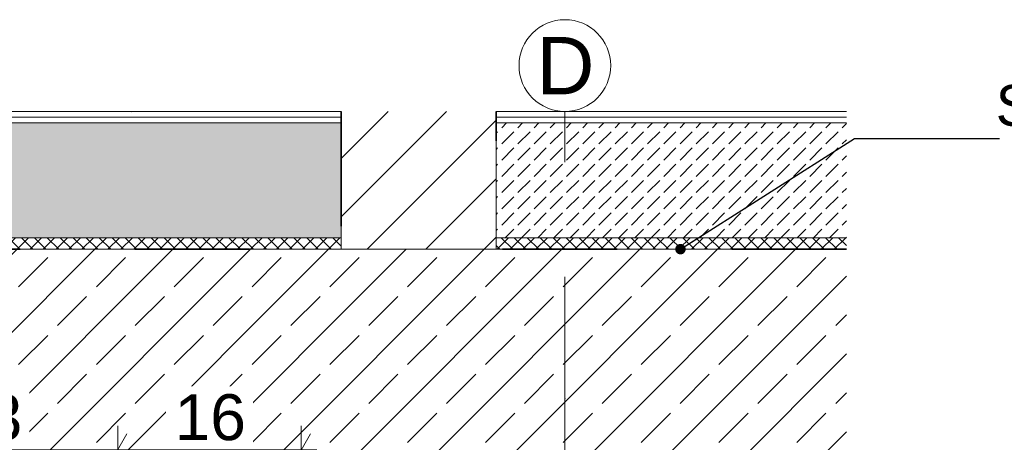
# Model space of a CAD drawing. Header units: metres. Extents: x -0.29 to 8.94, y -1.97 to 1.73.
# Tile 30 of 43: x 4.72 to 5.58, y 1.36 to 1.73. Entities that reach past the tile are written whole.
import ezdxf

# ---------------------------------------------------------------- set-up
doc = ezdxf.new("R2010")
doc.units = ezdxf.units.M
doc.header["$MEASUREMENT"] = 0
for name, pattern in [('Strichlinie doppelt', [0.109361, 0.052917, -0.021167, 0.014111, -0.021167]), ('Strichlinie eng', [0.023, 0.015, -0.008]), ('Wipeout_Contour', [1, 0, -1])]:
    doc.linetypes.add(name, pattern=pattern)
for name, color, linetype in [('152 - Bemaßung_ Beschriftung.Ausbau', 7, 'Continuous'), ('301 - Elemente.Linie', 7, 'Continuous'), ('451 - Universal.Achsen Raster', 7, 'Continuous'), ('603 - Struktur.Bodenplatte_ Decke Roh', 7, 'Continuous'), ('605 - Struktur.Wand Innen', 7, 'Continuous'), ('650 - Abdeckung.Fußboden Aufbau', 7, 'Continuous')]:
    doc.layers.add(name, color=color, linetype=linetype)
doc.styles.add('ERSTELLTER_STIL_1', font='txt')
doc.dimstyles.new('ERSTELLTER_STIL__3', dxfattribs={"dimtxt": 0.04, "dimasz": 0.02128, "dimexe": 0.18, "dimexo": 0.0625, "dimgap": 0, "dimtad": 1, "dimtih": 1, "dimtoh": 1, "dimzin": 0, "dimdsep": 46, "dimtxsty": 'ERSTELLTER_STIL_1', "dimblk": 'ARROWHEAD_2', "dimblk1": 'ARROWHEAD_2', "dimblk2": 'ARROWHEAD_2', "dimcen": 0.09, "dimse1": 1, "dimse2": 1, "dimclrd": 7, "dimclre": 7, "dimclrt": 7, "dimazin": 0, "dimtfac": 1, "dimtdec": 4, "dimtmove": 0, "dimatfit": 3, "dimfxl": 1, "dimtolj": 1, "dimtzin": 0, "dimarcsym": 0})
doc.dimstyles.new('ERSTELLTER_STIL__7', dxfattribs={"dimtxt": 0.18, "dimasz": 0.01824, "dimexe": 0.18, "dimexo": 0.0625, "dimgap": 0, "dimtad": 0, "dimtih": 1, "dimtoh": 1, "dimdec": 4, "dimzin": 0, "dimdsep": 46, "dimcen": 0.09, "dimadec": 0, "dimazin": 0, "dimtfac": 1, "dimtdec": 4, "dimtmove": 0, "dimatfit": 3, "dimldrblk": 'ARROWHEAD_11', "dimfxl": 1, "dimtolj": 1, "dimtzin": 0, "dimarcsym": 0})
pattern_1 = [(45, (-3.107661, 1.650449), (-0.014142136, 0.014142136), [0.015, -0.005]), (45, (-3.107661, 1.66459), (-0.014142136, 0.014142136), [0.015, -0.005])]
pattern_2 = [(45, (-3.10766, 1.77045), (-0.03818377, 0.03818377), [0, -0.036, 0, -0.054]), (110, (-2.98766, 1.77045), (0.0507434, 0.0184691), [0, -0.0264, 0, -0.0456])]
pattern_3 = [(45, (-3.10766, 1.65045), (-0.0212132, 0.0212132), [0, -0.03])]
pattern_4 = [(45, (-3.107661, 1.6504485), (-0.005656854, 0.005656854), []), (135, (-3.107661, 1.6504485), (0.005656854, 0.005656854), [])]

# ---------------------------------------------------------------- blocks, each defined once
blk = doc.blocks.new('*D37', base_point=(-3.10766, 1.65045))
at = {"layer": '152 - Bemaßung_ Beschriftung.Ausbau', "color": 7, "linetype": 'Continuous', "lineweight": 5}
for p, q in [((4.57232, 1.33445), (4.57232, 1.37645)), ((4.80232, 1.33445), (4.80232, 1.37645)), ((4.5804, 1.36945), (4.56424, 1.34145)), ((4.8104, 1.36945), (4.79424, 1.34145)), ((4.57232, 1.35545), (4.80232, 1.35545))]:
    blk.add_line(p, q, dxfattribs=at)
at = {"color": 254, "linetype": 'Wipeout_Contour', "lineweight": 0, "ltscale": 19.644728}
blk.add_wipeout([(4.64947, 1.35595), (4.72518, 1.35595), (4.72518, 1.41095), (4.64947, 1.41095)], dxfattribs=at).dxf.layer = '152 - Bemaßung_ Beschriftung.Ausbau'
at = {"layer": '152 - Bemaßung_ Beschriftung.Ausbau', "color": 7, "lineweight": 5, "insert": (4.65697, 1.36345), "char_height": 0.04, "attachment_point": 7, "style": 'ERSTELLTER_STIL_1'}
blk.add_mtext('\\A1;{\\pql;\\fArial|b0|i0|c0|p38;23}', dxfattribs=at)
blk = doc.blocks.new('ARROWHEAD_2')
at = {"color": 0, "linetype": 'Continuous', "lineweight": 0}
for p, q in [((-0.378, -0.655), (0.378, 0.655)), ((0, 0), (-1, 0))]:
    blk.add_line(p, q, dxfattribs=at)
blk = doc.blocks.new('*D38', base_point=(-3.10766, 1.65045))
at = {"layer": '152 - Bemaßung_ Beschriftung.Ausbau', "color": 7, "linetype": 'Continuous', "lineweight": 5}
for p, q in [((4.80232, 1.33445), (4.80232, 1.37645)), ((4.96232, 1.33445), (4.96232, 1.37645)), ((4.8104, 1.36945), (4.79424, 1.34145)), ((4.95424, 1.34145), (4.9704, 1.36945)), ((4.80232, 1.35545), (4.96232, 1.35545)), ((4.96232, 1.35545), (4.97601, 1.35545))]:
    blk.add_line(p, q, dxfattribs=at)
at = {"color": 254, "linetype": 'Wipeout_Contour', "lineweight": 0, "ltscale": 20.390711}
blk.add_wipeout([(4.84447, 1.35595), (4.92018, 1.35595), (4.92018, 1.41095), (4.84447, 1.41095)], dxfattribs=at).dxf.layer = '152 - Bemaßung_ Beschriftung.Ausbau'
at = {"layer": '152 - Bemaßung_ Beschriftung.Ausbau', "color": 7, "lineweight": 5, "insert": (4.85197, 1.36345), "char_height": 0.04, "attachment_point": 7, "style": 'ERSTELLTER_STIL_1'}
blk.add_mtext('\\A1;{\\pql;\\fArial|b0|i0|c0|p38;16}', dxfattribs=at)
blk = doc.blocks.new('ARROWHEAD_11')
at = {"color": 0, "linetype": 'Continuous', "lineweight": 0}
blk.add_line((0, 0), (-1, 0), dxfattribs=at)
at = {"color": 0, "linetype": 'Continuous', "lineweight": 0, "const_width": 0.25, "flags": 128}
blk.add_lwpolyline([(-0.125, 0, 1), (0.125, 0, 1)], format="xyb", close=True, dxfattribs=at)

msp = doc.modelspace()

# ---------------------------------------------------------------- linework, layer by layer
at = {"layer": '451 - Universal.Achsen Raster', "color": 160, "linetype": 'Strichlinie doppelt', "lineweight": 9, "ltscale": 2, "true_color": 0x3232ff}
for q in [(5.19232, 1.65045), (5.19232, -1.63955)]:
    msp.add_line((5.19232, 1.40045), q, dxfattribs=at)
at = {"layer": '451 - Universal.Achsen Raster', "color": 160, "linetype": 'Continuous', "lineweight": 9, "true_color": 0x3232ff}
msp.add_circle((5.19232, 1.69045), 0.04, dxfattribs=at)
at = {"layer": '451 - Universal.Achsen Raster', "color": 160, "linetype": 'Strichlinie doppelt', "lineweight": 9, "ltscale": 2, "true_color": 0x3232ff}
msp.add_point((5.19232, 1.40045), dxfattribs=at)
msp.add_point((5.19232, 1.40045), dxfattribs=at)

# ---------------------------------------------------------------- texts
at = {"layer": '152 - Bemaßung_ Beschriftung.Ausbau', "color": 7, "linetype": 'Continuous', "lineweight": 9, "insert": (6.23061, 1.62692), "char_height": 0.036, "attachment_point": 9, "style": 'ERSTELLTER_STIL_1'}
msp.add_mtext('\\A1;{\\pqr;\\fArial|b0|i0|c0|p38;Schadstoffkapselung\\fArial|b0|i0|c0|p38; \\fArial|b0|i0|c0|p38;Valutect}', dxfattribs=at)
at = {"layer": '451 - Universal.Achsen Raster', "color": 160, "lineweight": 9, "true_color": 0x3232ff, "insert": (5.16764, 1.71545), "char_height": 0.05, "attachment_point": 1, "style": 'ERSTELLTER_STIL_1'}
msp.add_mtext('\\A1;{\\pql;\\pt0;\\fArial|b0|i0|c0|p38;D}', dxfattribs=at)

# ---------------------------------------------------------------- leaders
at = {"layer": '152 - Bemaßung_ Beschriftung.Ausbau', "color": 7, "linetype": 'Continuous', "lineweight": 9, "annotation_type": 0, "has_hookline": 1, "hookline_direction": 0, "text_width": 0.6593}
msp.add_leader([(5.29315, 1.53045), (5.44501, 1.62692), (5.5713, 1.62692)], dimstyle='ERSTELLTER_STIL__7', dxfattribs=at)

# ---------------------------------------------------------------- wipeouts: each hides what was drawn before it
at = {"color": 254, "linetype": 'Wipeout_Contour', "lineweight": 0, "ltscale": 21.317005}
msp.add_wipeout([(5.13234, 1.53045), (5.13234, 1.65045), (4.99734, 1.65045), (4.99734, 1.53045)], dxfattribs=at).dxf.layer = '605 - Struktur.Wand Innen'

# ---------------------------------------------------------------- next in the draw order: hatches: boundary and pattern name
at = {"layer": '603 - Struktur.Bodenplatte_ Decke Roh', "linetype": 'Continuous', "lineweight": 5}
h = msp.add_hatch(dxfattribs=at)
h.set_pattern_fill('Beton__Stahlbeton_0002', style=0, pattern_type=2)
h.set_pattern_definition([(45, (-3.10766, 1.65045), (-0.03394113, 0.03394113), []), (45, (-3.12463, 1.66742), (-0.03394113, 0.03394113), [0.036, -0.012])])
h.paths.add_polyline_path([(2.45234, 1.28045), (5.43784, 1.28045), (5.43784, 1.53045), (2.45234, 1.53045)])
at = {"layer": '605 - Struktur.Wand Innen', "linetype": 'Continuous', "lineweight": 5}
h = msp.add_hatch(dxfattribs=at)
h.set_pattern_fill('MW_Ziegel_0002', style=0, pattern_type=2)
h.set_pattern_definition([(45, (-3.10766, 1.65045), (-0.02545584, 0.02545584), [])])
h.paths.add_polyline_path([(5.13234, 1.53045), (5.13234, 1.65045), (4.99734, 1.65045), (4.99734, 1.53045)])
at = {"layer": '650 - Abdeckung.Fußboden Aufbau', "linetype": 'Continuous', "lineweight": 5}
h = msp.add_hatch(dxfattribs=at)
h.set_pattern_fill('Teppich_0002', color=1, style=0, pattern_type=2)
h.set_pattern_definition(pattern_2)
h.paths.add_polyline_path([(4.99734, 1.64545), (4.99734, 1.65045), (2.81784, 1.65045), (2.81784, 1.64545)])
h = msp.add_hatch(dxfattribs=at)
h.set_pattern_fill('Teppich_0002', color=1, style=0, pattern_type=2)
h.set_pattern_definition(pattern_2)
h.paths.add_polyline_path([(5.43784, 1.64545), (5.43784, 1.65045), (5.13234, 1.65045), (5.13234, 1.64545)])
h = msp.add_hatch(dxfattribs=at)
h.set_pattern_fill('Zementgebunden_0002', color=1, style=0, pattern_type=2)
h.set_pattern_definition(pattern_3)
h.paths.add_polyline_path([(4.99734, 1.64045), (4.99734, 1.64545), (2.81784, 1.64545), (2.81784, 1.64045)])
h = msp.add_hatch(dxfattribs=at)
h.set_pattern_fill('Beton__unbewehrt_0002', color=1, style=0, pattern_type=2)
h.set_pattern_definition(pattern_1)
h.paths.add_polyline_path([(4.99734, 1.54045), (4.99734, 1.64045), (2.81784, 1.64045), (2.81784, 1.54045)])
h = msp.add_hatch(dxfattribs=at)
h.set_pattern_fill('Zementgebunden_0002', color=1, style=0, pattern_type=2)
h.set_pattern_definition(pattern_3)
h.paths.add_polyline_path([(5.13234, 1.64045), (5.43784, 1.64045), (5.43784, 1.64545), (5.13234, 1.64545)])
h = msp.add_hatch(dxfattribs=at)
h.set_pattern_fill('Beton__unbewehrt_0002', color=1, style=0, pattern_type=2)
h.set_pattern_definition(pattern_1)
h.paths.add_polyline_path([(5.13234, 1.64045), (5.13234, 1.54045), (5.43784, 1.54045), (5.43784, 1.64045)])
h = msp.add_hatch(dxfattribs=at)
h.set_pattern_fill('Dämmung__hart_2_0002', color=1, style=0, pattern_type=2)
h.set_pattern_definition(pattern_4)
h.paths.add_polyline_path([(4.99734, 1.53045), (4.99734, 1.54045), (2.81784, 1.54045), (2.81784, 1.53045)])
h = msp.add_hatch(dxfattribs=at)
h.set_pattern_fill('Dämmung__hart_2_0002', color=1, style=0, pattern_type=2)
h.set_pattern_definition(pattern_4)
h.paths.add_polyline_path([(5.13234, 1.54045), (5.13234, 1.53045), (5.43784, 1.53045), (5.43784, 1.54045)])

# ---------------------------------------------------------------- next in the draw order: linework, layer by layer
at = {"layer": '301 - Elemente.Linie', "color": 92, "linetype": 'Strichlinie eng', "lineweight": 35, "ltscale": 2, "true_color": 0x00be00, "flags": 128}
for points in [[(4.99734, 1.65045), (4.99734, 1.53045), (2.81784, 1.53045), (2.81784, 1.65045)], [(5.43784, 1.53045), (5.13234, 1.53045), (5.13234, 1.65045)]]:
    msp.add_lwpolyline(points, dxfattribs=at)
at = {"layer": '603 - Struktur.Bodenplatte_ Decke Roh', "color": 7, "linetype": 'Continuous', "lineweight": 18, "flags": 128}
msp.add_lwpolyline([(5.43784, 1.53045), (5.13234, 1.53045), (4.99734, 1.53045), (2.81784, 1.53045), (2.68634, 1.53045), (2.45234, 1.53045)], dxfattribs=at)
at = {"layer": '605 - Struktur.Wand Innen', "color": 7, "linetype": 'Continuous', "lineweight": 18, "flags": 128}
for points in [[(4.99734, 1.65045), (4.99734, 1.64545), (4.99734, 1.64045), (4.99734, 1.54045), (4.99734, 1.53045)], [(5.13234, 1.65045), (5.13234, 1.64545), (5.13234, 1.64045), (5.13234, 1.54045), (5.13234, 1.53045)]]:
    msp.add_lwpolyline(points, dxfattribs=at)
at = {"layer": '650 - Abdeckung.Fußboden Aufbau', "color": 1, "linetype": 'Continuous', "lineweight": 9}
for p, q in [((4.99734, 1.65045), (2.81784, 1.65045)), ((5.43784, 1.65045), (5.13234, 1.65045)), ((4.99734, 1.64545), (2.81784, 1.64545)), ((4.99734, 1.64045), (2.81784, 1.64045)), ((5.43784, 1.64545), (5.13234, 1.64545)), ((5.43784, 1.64045), (5.13234, 1.64045)), ((4.99734, 1.54045), (2.81784, 1.54045)), ((5.43784, 1.54045), (5.13234, 1.54045))]:
    msp.add_line(p, q, dxfattribs=at)

# ---------------------------------------------------------------- next in the draw order: dimensions: what is measured, and where the dimension line sits
at = {"layer": '152 - Bemaßung_ Beschriftung.Ausbau', "color": 7, "linetype": 'Continuous', "lineweight": 5}
dim = msp.add_linear_dim(base=(4.80232, 1.35545), p1=(4.57232, 1.28045), p2=(4.80232, 1.28045), dimstyle='ERSTELLTER_STIL__3', dxfattribs=at)
dim.commit()
dim.dimension.update_dxf_attribs({"geometry": '*D37', "text_midpoint": (4.68746, 1.38345), "dimtype": 160})

# ---------------------------------------------------------------- next in the draw order: dimensions: what is measured, and where the dimension line sits
dim = msp.add_linear_dim(base=(4.96232, 1.35545), p1=(4.80232, 1.28045), p2=(4.96232, 1.28045), dimstyle='ERSTELLTER_STIL__3', dxfattribs=at)
dim.commit()
dim.dimension.update_dxf_attribs({"geometry": '*D38', "text_midpoint": (4.88246, 1.38345), "dimtype": 160})

doc.saveas('drawing.dxf')
